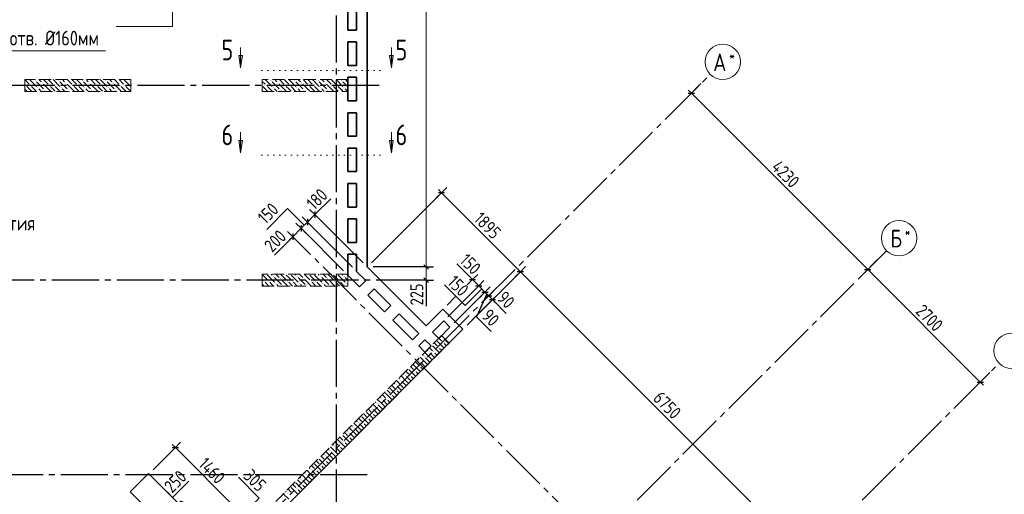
# Model space of a CAD drawing. Header units: millimetres. Extents: x 0 to 43617, y 0 to 59400.
# Tile 13 of 23: x 16458 to 33160, y 28797 to 36847. Entities that reach past the tile are written whole.
import ezdxf

# ---------------------------------------------------------------- set-up
doc = ezdxf.new("R2010")
doc.units = ezdxf.units.MM
for name, pattern in [('______2', [270, 200, -70]), ('______5', [1100, 800, -100, 100, -100]), ('______9', [100, 0, -100])]:
    doc.linetypes.add(name, pattern=pattern)
for name, color, linetype, lineweight in [('Standard', 7, 'Continuous', 25), ('Высотные отметки', 7, 'Continuous', 25), ('ЖБ Перекрытие верхний уровень', 7, 'Continuous', 35), ('ЖБ Пилон', 7, 'Continuous', 35), ('ЖБ Стена верхний уровень', 7, 'Continuous', 35), ('Оси', 40, '______5', 18), ('Примечания', 7, 'Continuous', 25), ('Размерная выноска', 7, 'Continuous', 13), ('Сечения символ', 7, 'Continuous', 25)]:
    doc.layers.add(name, color=color, linetype=linetype, lineweight=lineweight)
doc.styles.add('GOST 2.304-81', font='txt')
doc.styles.add('ISOCPEUR', font='txt')

msp = doc.modelspace()

# ---------------------------------------------------------------- hatches: boundary and pattern name
at = {"layer": 'ЖБ Пилон', "linetype": 'Continuous', "lineweight": 18, "transparency": 33554687}
for points in [[(16714, 35813), (16721, 35820), (16727, 35813), (16721, 35807)], [(16834, 35773), (16841, 35780), (16847, 35773), (16841, 35767)], [(17114, 35813), (17121, 35820), (17127, 35813), (17121, 35807)], [(17234, 35773), (17241, 35780), (17247, 35773), (17241, 35767)], [(17514, 35813), (17521, 35820), (17527, 35813), (17521, 35807)], [(17634, 35773), (17641, 35780), (17647, 35773), (17641, 35767)], [(17914, 35813), (17921, 35820), (17927, 35813), (17921, 35807)], [(18034, 35773), (18041, 35780), (18047, 35773), (18041, 35767)], [(18314, 35813), (18321, 35820), (18327, 35813), (18321, 35807)], [(20714, 35813), (20721, 35820), (20727, 35813), (20721, 35807)], [(20834, 35773), (20841, 35780), (20847, 35773), (20841, 35767)], [(21114, 35813), (21121, 35820), (21127, 35813), (21121, 35807)], [(21234, 35773), (21241, 35780), (21247, 35773), (21241, 35767)], [(21514, 35813), (21521, 35820), (21527, 35813), (21521, 35807)], [(21634, 35773), (21641, 35780), (21647, 35773), (21641, 35767)], [(21914, 35813), (21921, 35820), (21927, 35813), (21921, 35807)], [(16554, 35733), (16561, 35740), (16567, 35733), (16561, 35727)], [(16634, 35733), (16641, 35740), (16647, 35733), (16641, 35727)], [(16754, 35693), (16761, 35700), (16767, 35693), (16761, 35687)], [(16874, 35653), (16881, 35660), (16887, 35653), (16881, 35647)], [(16954, 35733), (16961, 35740), (16967, 35733), (16961, 35727)], [(17034, 35733), (17041, 35740), (17047, 35733), (17041, 35727)], [(17154, 35693), (17161, 35700), (17167, 35693), (17161, 35687)], [(17274, 35653), (17281, 35660), (17287, 35653), (17281, 35647)], [(17354, 35733), (17361, 35740), (17367, 35733), (17361, 35727)], [(17434, 35733), (17441, 35740), (17447, 35733), (17441, 35727)], [(17554, 35693), (17561, 35700), (17567, 35693), (17561, 35687)], [(17674, 35653), (17681, 35660), (17687, 35653), (17681, 35647)], [(17754, 35733), (17761, 35740), (17767, 35733), (17761, 35727)], [(17834, 35733), (17841, 35740), (17847, 35733), (17841, 35727)], [(17954, 35693), (17961, 35700), (17967, 35693), (17961, 35687)], [(18074, 35653), (18081, 35660), (18087, 35653), (18081, 35647)], [(18154, 35733), (18161, 35740), (18167, 35733), (18161, 35727)], [(18234, 35733), (18241, 35740), (18247, 35733), (18241, 35727)], [(20634, 35733), (20641, 35740), (20647, 35733), (20641, 35727)], [(20754, 35693), (20761, 35700), (20767, 35693), (20761, 35687)], [(20874, 35653), (20881, 35660), (20887, 35653), (20881, 35647)], [(20954, 35733), (20961, 35740), (20967, 35733), (20961, 35727)], [(21034, 35733), (21041, 35740), (21047, 35733), (21041, 35727)], [(21154, 35693), (21161, 35700), (21167, 35693), (21161, 35687)], [(21274, 35653), (21281, 35660), (21287, 35653), (21281, 35647)], [(21354, 35733), (21361, 35740), (21367, 35733), (21361, 35727)], [(21434, 35733), (21441, 35740), (21447, 35733), (21441, 35727)], [(21554, 35693), (21561, 35700), (21567, 35693), (21561, 35687)], [(21674, 35653), (21681, 35660), (21687, 35653), (21681, 35647)], [(21754, 35733), (21761, 35740), (21767, 35733), (21761, 35727)], [(21834, 35733), (21841, 35740), (21847, 35733), (21841, 35727)], [(21954, 35693), (21961, 35700), (21967, 35693), (21961, 35687)], [(20594, 32413), (20601, 32420), (20607, 32413), (20601, 32407)], [(20644, 32530), (20641, 32527), (20638, 32530)], [(20674, 32413), (20681, 32420), (20687, 32413), (20681, 32407)], [(20754, 32493), (20761, 32500), (20767, 32493), (20761, 32487)], [(20874, 32453), (20881, 32460), (20887, 32453), (20881, 32447)], [(20964, 32530), (20961, 32527), (20958, 32530)], [(20994, 32413), (21001, 32420), (21007, 32413), (21001, 32407)], [(21044, 32530), (21041, 32527), (21038, 32530)], [(21074, 32413), (21081, 32420), (21087, 32413), (21081, 32407)], [(21154, 32493), (21161, 32500), (21167, 32493), (21161, 32487)], [(21274, 32453), (21281, 32460), (21287, 32453), (21281, 32447)], [(21364, 32530), (21361, 32527), (21358, 32530)], [(21394, 32413), (21401, 32420), (21407, 32413), (21401, 32407)], [(21444, 32530), (21441, 32527), (21438, 32530)], [(21474, 32413), (21481, 32420), (21487, 32413), (21481, 32407)], [(21554, 32493), (21561, 32500), (21567, 32493), (21561, 32487)], [(21674, 32453), (21681, 32460), (21687, 32453), (21681, 32447)], [(21764, 32530), (21761, 32527), (21758, 32530)], [(21794, 32413), (21801, 32420), (21807, 32413), (21801, 32407)], [(21844, 32530), (21841, 32527), (21838, 32530)], [(21874, 32413), (21881, 32420), (21887, 32413), (21881, 32407)], [(21954, 32493), (21961, 32500), (21967, 32493), (21961, 32487)], [(20794, 32373), (20801, 32380), (20807, 32373), (20801, 32367)], [(20914, 32333), (20921, 32340), (20927, 32333), (20924, 32330), (20918, 32330)], [(21194, 32373), (21201, 32380), (21207, 32373), (21201, 32367)], [(21314, 32333), (21321, 32340), (21327, 32333), (21324, 32330), (21318, 32330)], [(21594, 32373), (21601, 32380), (21607, 32373), (21601, 32367)], [(21714, 32333), (21721, 32340), (21727, 32333), (21724, 32330), (21718, 32330)], [(21994, 32373), (22001, 32380), (22007, 32373), (22001, 32367)]]:
    msp.add_hatch(color=7, dxfattribs=at).paths.add_polyline_path(points, flags=16)
at = {"layer": 'ЖБ Стена верхний уровень', "linetype": 'Continuous', "lineweight": 18, "transparency": 33554687}
for points in [[(23634, 31453), (23641, 31460), (23647, 31453), (23641, 31447)], [(23554, 31293), (23561, 31300), (23567, 31293), (23561, 31287)], [(23634, 31373), (23641, 31380), (23647, 31373), (23641, 31367)], [(23314, 31133), (23321, 31140), (23327, 31133), (23321, 31127)], [(23394, 31213), (23401, 31220), (23407, 31213), (23401, 31207)], [(23474, 31213), (23481, 31220), (23487, 31213), (23481, 31207)], [(23154, 30893), (23161, 30900), (23167, 30893), (23161, 30887)], [(23234, 31053), (23241, 31060), (23247, 31053), (23241, 31047)], [(23234, 30973), (23241, 30980), (23247, 30973), (23241, 30967)], [(22914, 30733), (22921, 30740), (22927, 30733), (22921, 30727)], [(22994, 30813), (23001, 30820), (23007, 30813), (23001, 30807)], [(23074, 30813), (23081, 30820), (23087, 30813), (23081, 30807)], [(22834, 30653), (22841, 30660), (22847, 30653), (22841, 30647)], [(22834, 30573), (22841, 30580), (22847, 30573), (22841, 30567)], [(22594, 30413), (22601, 30420), (22607, 30413), (22601, 30407)], [(22674, 30413), (22681, 30420), (22687, 30413), (22681, 30407)], [(22754, 30493), (22761, 30500), (22767, 30493), (22761, 30487)], [(22434, 30253), (22441, 30260), (22447, 30253), (22441, 30247)], [(22514, 30333), (22521, 30340), (22527, 30333), (22521, 30327)], [(22354, 30093), (22361, 30100), (22367, 30093), (22361, 30087)], [(22434, 30173), (22441, 30180), (22447, 30173), (22441, 30167)], [(22114, 29933), (22121, 29940), (22127, 29933), (22121, 29927)], [(22194, 30013), (22201, 30020), (22207, 30013), (22201, 30007)], [(22274, 30013), (22281, 30020), (22287, 30013), (22281, 30007)], [(22034, 29853), (22041, 29860), (22047, 29853), (22041, 29847)], [(22034, 29773), (22041, 29780), (22047, 29773), (22041, 29767)], [(21794, 29613), (21801, 29620), (21807, 29613), (21801, 29607)], [(21874, 29613), (21881, 29620), (21887, 29613), (21881, 29607)], [(21954, 29693), (21961, 29700), (21967, 29693), (21961, 29687)], [(21634, 29453), (21641, 29460), (21647, 29453), (21641, 29447)], [(21714, 29533), (21721, 29540), (21727, 29533), (21721, 29527)], [(21554, 29293), (21561, 29300), (21567, 29293), (21561, 29287)], [(21634, 29373), (21641, 29380), (21647, 29373), (21641, 29367)], [(21314, 29133), (21321, 29140), (21327, 29133), (21321, 29127)], [(21394, 29213), (21401, 29220), (21407, 29213), (21401, 29207)], [(21474, 29213), (21481, 29220), (21487, 29213), (21481, 29207)], [(21154, 28893), (21161, 28900), (21167, 28893), (21161, 28887)], [(21234, 29053), (21241, 29060), (21247, 29053), (21241, 29047)], [(21234, 28973), (21241, 28980), (21247, 28973), (21241, 28967)], [(20994, 28813), (21001, 28820), (21007, 28813), (21001, 28807)], [(21074, 28813), (21081, 28820), (21087, 28813), (21081, 28807)]]:
    msp.add_hatch(color=7, dxfattribs=at).paths.add_polyline_path(points, flags=16)
at = {"layer": 'Сечения символ', "linetype": 'Continuous', "lineweight": 13, "transparency": 33554687}
for points in [[(20236, 36240), (20206, 36030), (20176, 36240)], [(22793, 36240), (22763, 36030), (22733, 36240)], [(20236, 34800), (20206, 34590), (20176, 34800)], [(22793, 34800), (22763, 34590), (22733, 34800)]]:
    msp.add_hatch(color=7, dxfattribs=at).paths.add_polyline_path(points, flags=16)

# ---------------------------------------------------------------- linework, layer by layer
at = {"layer": 'Standard', "color": 251, "linetype": 'Continuous', "lineweight": -3, "true_color": 0x656565, "transparency": 33554687}
for p, q in [((27852, 35600), (28015, 35763)), ((27852, 35600), (27764, 35512)), ((27852, 35600), (27941, 35689)), ((23613, 33912), (22425, 32724)), ((23613, 33912), (23524, 33823)), ((23613, 33912), (23701, 34000)), ((21465, 33542), (21377, 33630)), ((21338, 33415), (21249, 33503)), ((21338, 33415), (21426, 33326)), ((21338, 33415), (22103, 32649)), ((21465, 33542), (21554, 33454)), ((21465, 33542), (22283, 32724)), ((21090, 33167), (21002, 33256)), ((21232, 33309), (21143, 33397)), ((21232, 33309), (21320, 33220)), ((21232, 33309), (21953, 32587)), ((21090, 33167), (21179, 33079)), ((21090, 33167), (21090, 33167)), ((23354, 32653), (23229, 32653)), ((23354, 32653), (23479, 32653)), ((24952, 32573), (24047, 31667)), ((24952, 32573), (24863, 32484)), ((24952, 32573), (25040, 32661)), ((30843, 32609), (30755, 32521)), ((30843, 32609), (30932, 32698)), ((23354, 32430), (23229, 32430)), ((23354, 32430), (23479, 32430)), ((23354, 32430), (23354, 32430)), ((24139, 32439), (24051, 32350)), ((24139, 32439), (24066, 32365)), ((24139, 32439), (24228, 32527)), ((24245, 32333), (24334, 32421)), ((24245, 32333), (24157, 32244)), ((24351, 32227), (24440, 32315)), ((24415, 32163), (24503, 32251)), ((23864, 32164), (23707, 32007)), ((24351, 32227), (24263, 32138)), ((24415, 32163), (24327, 32075)), ((24479, 32099), (24390, 32011)), ((24415, 32163), (24415, 32163)), ((24479, 32099), (24567, 32188)), ((32753, 30700), (32916, 30863)), ((32753, 30700), (32841, 30789)), ((32753, 30700), (32664, 30612)), ((19099, 29591), (18724, 29215)), ((19099, 29591), (19011, 29502)), ((19099, 29591), (19188, 29679)), ((19053, 28744), (18965, 28832))]:
    msp.add_line(p, q, dxfattribs=at)
at = {"layer": 'Standard', "color": 7, "linetype": 'Continuous', "lineweight": 13, "transparency": 33554687}
for p, q in [((27852, 35600), (27799, 35654)), ((27852, 35600), (30843, 32609)), ((23613, 33912), (23560, 33965)), ((24952, 32573), (23613, 33912)), ((21465, 33542), (21518, 33595)), ((21338, 33415), (21232, 33309)), ((21465, 33542), (21338, 33415)), ((21232, 33309), (21090, 33167)), ((21090, 33167), (21037, 33114)), ((23354, 32653), (23354, 32430)), ((29725, 27800), (24952, 32573)), ((30843, 32609), (32753, 30700)), ((23354, 32430), (23354, 32355)), ((24139, 32439), (24086, 32492)), ((24139, 32439), (24245, 32333)), ((24245, 32333), (24351, 32227)), ((24351, 32227), (24415, 32163)), ((24415, 32163), (24479, 32099)), ((24479, 32099), (24532, 32046)), ((32753, 30700), (32806, 30647)), ((19099, 29591), (19046, 29644)), ((19099, 29591), (20132, 28558))]:
    msp.add_line(p, q, dxfattribs=at)
at = {"layer": 'Standard', "color": 7, "linetype": 'Continuous', "lineweight": 25, "transparency": 33554687}
for p, q in [((27799, 35600), (27905, 35600)), ((23666, 33912), (23560, 33912)), ((21465, 33595), (21465, 33489)), ((21338, 33468), (21338, 33362)), ((21232, 33362), (21232, 33256)), ((21090, 33220), (21090, 33114)), ((23316, 32691), (23392, 32616)), ((25005, 32573), (24899, 32573)), ((30790, 32609), (30897, 32609)), ((23316, 32467), (23392, 32392)), ((24086, 32439), (24192, 32439)), ((24192, 32333), (24298, 32333)), ((24298, 32227), (24404, 32227)), ((24362, 32163), (24468, 32163)), ((24426, 32099), (24532, 32099)), ((32700, 30700), (32806, 30700)), ((19046, 29591), (19152, 29591))]:
    msp.add_line(p, q, dxfattribs=at)
at = {"layer": 'Standard', "color": 7, "linetype": 'Continuous', "lineweight": 13, "transparency": 33554687}
msp.add_lwpolyline([(23354, 42420), (23354, 37207), (23354, 37207), (23354, 32653)], dxfattribs=at)
at = {"layer": 'Standard', "color": 251, "linetype": 'Continuous', "lineweight": -3, "true_color": 0x656565, "transparency": 33554687}
for points in [[(30843, 32609), (30855, 32621), (30855, 32621), (31006, 32772)], [(23354, 32653), (23337, 32653), (23337, 32653), (22454, 32653)], [(24245, 32333), (24086, 32174), (24086, 32174), (23721, 31809)], [(24351, 32227), (24147, 32022), (24147, 32022), (23827, 31703)], [(24479, 32099), (24220, 31840), (24220, 31840), (24047, 31667)]]:
    msp.add_lwpolyline(points, dxfattribs=at)
at = {"layer": 'Высотные отметки', "color": 7, "linetype": 'Continuous', "lineweight": 13, "transparency": 33554687}
msp.add_lwpolyline([(19052, 37364), (19052, 36734), (18093, 36734)], dxfattribs=at)
at = {"layer": 'ЖБ Перекрытие верхний уровень', "color": 7, "linetype": 'Continuous', "lineweight": 35, "transparency": 33554687}
for p, q in [((22354, 33070), (22354, 42420)), ((22024, 36670), (22024, 37070)), ((22174, 37070), (22174, 36670)), ((22174, 36670), (22024, 36670)), ((22024, 36470), (22174, 36470)), ((22024, 36070), (22024, 36470)), ((22174, 36470), (22174, 36070)), ((22174, 36070), (22024, 36070)), ((22024, 35470), (22024, 35870)), ((22024, 35870), (22174, 35870)), ((22174, 35870), (22174, 35470)), ((22174, 35470), (22024, 35470)), ((22024, 35270), (22174, 35270)), ((22024, 34870), (22024, 35270)), ((22174, 35270), (22174, 34870)), ((22174, 34870), (22024, 34870)), ((22024, 34270), (22024, 34670)), ((22024, 34670), (22174, 34670)), ((22174, 34670), (22174, 34270)), ((22174, 34270), (22024, 34270)), ((22024, 34070), (22174, 34070)), ((22024, 33670), (22024, 34070)), ((22174, 34070), (22174, 33670)), ((22174, 33670), (22024, 33670)), ((22024, 33070), (22024, 33470)), ((22024, 33470), (22174, 33470)), ((22174, 33470), (22174, 33070)), ((22174, 33070), (22024, 33070)), ((22354, 32653), (22354, 33070)), ((22024, 32516), (22024, 32870)), ((22024, 32870), (22174, 32870)), ((22174, 32870), (22174, 32578)), ((22174, 32578), (22328, 32424)), ((23354, 31653), (22354, 32653)), ((22222, 32318), (22024, 32516)), ((22328, 32424), (22222, 32318)), ((22364, 32177), (22470, 32283)), ((22470, 32283), (22753, 32000)), ((22647, 31894), (22364, 32177)), ((22753, 32000), (22647, 31894)), ((23637, 31936), (23354, 31653)), ((23976, 31597), (23637, 31936)), ((22788, 31752), (22894, 31858)), ((23120, 31420), (22788, 31752)), ((22894, 31858), (23226, 31526)), ((23460, 31547), (23651, 31738)), ((23651, 31738), (23757, 31632)), ((17690, 25311), (23976, 31597)), ((23757, 31632), (23566, 31441)), ((23226, 31526), (23120, 31420)), ((23226, 31314), (23333, 31420)), ((23333, 31420), (23439, 31314)), ((23566, 31441), (23460, 31547)), ((23333, 31208), (23226, 31314)), ((23439, 31314), (23333, 31208)), ((18646, 29152), (18335, 28841)), ((19678, 28119), (18646, 29152)), ((18335, 28841), (19367, 27808))]:
    msp.add_line(p, q, dxfattribs=at)
at = {"layer": 'ЖБ Пилон', "color": 253, "linetype": '______2', "lineweight": 13, "true_color": 0xa0a0a0, "transparency": 33554687}
for p, q in [((18344, 35830), (16544, 35830)), ((16544, 35830), (16544, 35630)), ((18344, 35630), (18344, 35830)), ((22024, 35830), (20574, 35830)), ((20574, 35830), (20574, 35630)), ((22024, 35630), (22024, 35830)), ((16544, 35630), (18344, 35630)), ((20574, 35630), (22024, 35630)), ((22024, 32530), (20574, 32530)), ((20574, 32530), (20574, 32330)), ((22024, 32330), (22024, 32530)), ((20574, 32330), (22024, 32330))]:
    msp.add_line(p, q, dxfattribs=at)
at = {"layer": 'ЖБ Пилон', "color": 9, "linetype": 'Continuous', "lineweight": 18, "true_color": 0xc7c7c7, "transparency": 33554687}
for p, q in [((16544, 35830), (16621, 35753)), ((16624, 35830), (16741, 35713)), ((16741, 35793), (16861, 35673)), ((16821, 35793), (16784, 35830)), ((16861, 35753), (16981, 35633)), ((16864, 35830), (16941, 35753)), ((16944, 35830), (17021, 35753)), ((17024, 35830), (17141, 35713)), ((17141, 35793), (17261, 35673)), ((17221, 35793), (17184, 35830)), ((17261, 35753), (17381, 35633)), ((17264, 35830), (17341, 35753)), ((17344, 35830), (17421, 35753)), ((17424, 35830), (17541, 35713)), ((17541, 35793), (17661, 35673)), ((17621, 35793), (17584, 35830)), ((17661, 35753), (17781, 35633)), ((17664, 35830), (17741, 35753)), ((17744, 35830), (17821, 35753)), ((17824, 35830), (17941, 35713)), ((17941, 35793), (18061, 35673)), ((18021, 35793), (17984, 35830)), ((18061, 35753), (18181, 35633)), ((18064, 35830), (18141, 35753)), ((18144, 35830), (18221, 35753)), ((18224, 35830), (18341, 35713)), ((18341, 35793), (18344, 35790)), ((20574, 35800), (20621, 35753)), ((20624, 35830), (20741, 35713)), ((20741, 35793), (20861, 35673)), ((20821, 35793), (20784, 35830)), ((20861, 35753), (20981, 35633)), ((20864, 35830), (20941, 35753)), ((20944, 35830), (21021, 35753)), ((21024, 35830), (21141, 35713)), ((21141, 35793), (21261, 35673)), ((21221, 35793), (21184, 35830)), ((21261, 35753), (21381, 35633)), ((21264, 35830), (21341, 35753)), ((21344, 35830), (21421, 35753)), ((21424, 35830), (21541, 35713)), ((21541, 35793), (21661, 35673)), ((21621, 35793), (21584, 35830)), ((21661, 35753), (21781, 35633)), ((21664, 35830), (21741, 35753)), ((21744, 35830), (21821, 35753)), ((21824, 35830), (21941, 35713)), ((21941, 35793), (22024, 35710)), ((22021, 35793), (21984, 35830)), ((16544, 35670), (16581, 35633)), ((16621, 35673), (16581, 35713)), ((16661, 35633), (16621, 35673)), ((16661, 35713), (16744, 35630)), ((16781, 35673), (16824, 35630)), ((16904, 35630), (16901, 35633)), ((17021, 35673), (16981, 35713)), ((17061, 35633), (17021, 35673)), ((17061, 35713), (17144, 35630)), ((17181, 35673), (17224, 35630)), ((17304, 35630), (17301, 35633)), ((17421, 35673), (17381, 35713)), ((17461, 35633), (17421, 35673)), ((17461, 35713), (17544, 35630)), ((17581, 35673), (17624, 35630)), ((17704, 35630), (17701, 35633)), ((17821, 35673), (17781, 35713)), ((17861, 35633), (17821, 35673)), ((17861, 35713), (17944, 35630)), ((17981, 35673), (18024, 35630)), ((18104, 35630), (18101, 35633)), ((18221, 35673), (18181, 35713)), ((18261, 35633), (18221, 35673)), ((18261, 35713), (18344, 35630)), ((20574, 35640), (20581, 35633)), ((20621, 35673), (20581, 35713)), ((20661, 35633), (20621, 35673)), ((20661, 35713), (20744, 35630)), ((20781, 35673), (20824, 35630)), ((20904, 35630), (20901, 35633)), ((21021, 35673), (20981, 35713)), ((21061, 35633), (21021, 35673)), ((21061, 35713), (21144, 35630)), ((21181, 35673), (21224, 35630)), ((21304, 35630), (21301, 35633)), ((21421, 35673), (21381, 35713)), ((21461, 35633), (21421, 35673)), ((21461, 35713), (21544, 35630)), ((21581, 35673), (21624, 35630)), ((21704, 35630), (21701, 35633)), ((21821, 35673), (21781, 35713)), ((21861, 35633), (21821, 35673)), ((21861, 35713), (21944, 35630)), ((21981, 35673), (22024, 35630)), ((20574, 32440), (20581, 32433)), ((20621, 32473), (20581, 32513)), ((20661, 32433), (20621, 32473)), ((20661, 32513), (20781, 32393)), ((20724, 32530), (20741, 32513)), ((20781, 32473), (20901, 32353)), ((20804, 32530), (20861, 32473)), ((20884, 32530), (20981, 32433)), ((21004, 32330), (20901, 32433)), ((21021, 32473), (20981, 32513)), ((21061, 32433), (21021, 32473)), ((21061, 32513), (21181, 32393)), ((21124, 32530), (21141, 32513)), ((21181, 32473), (21301, 32353)), ((21204, 32530), (21261, 32473)), ((21284, 32530), (21381, 32433)), ((21404, 32330), (21301, 32433)), ((21421, 32473), (21381, 32513)), ((21461, 32433), (21421, 32473)), ((21461, 32513), (21581, 32393)), ((21524, 32530), (21541, 32513)), ((21581, 32473), (21701, 32353)), ((21604, 32530), (21661, 32473)), ((21684, 32530), (21781, 32433)), ((21804, 32330), (21701, 32433)), ((21821, 32473), (21781, 32513)), ((21861, 32433), (21821, 32473)), ((21861, 32513), (21981, 32393)), ((21924, 32530), (21941, 32513)), ((21981, 32473), (22024, 32430)), ((22004, 32530), (22024, 32510)), ((20604, 32330), (20574, 32360)), ((20621, 32393), (20684, 32330)), ((20701, 32393), (20764, 32330)), ((20844, 32330), (20821, 32353)), ((21021, 32393), (21084, 32330)), ((21101, 32393), (21164, 32330)), ((21244, 32330), (21221, 32353)), ((21421, 32393), (21484, 32330)), ((21501, 32393), (21564, 32330)), ((21644, 32330), (21621, 32353)), ((21821, 32393), (21884, 32330)), ((21901, 32393), (21964, 32330)), ((22024, 32350), (22021, 32353))]:
    msp.add_line(p, q, dxfattribs=at)
at = {"layer": 'ЖБ Стена верхний уровень', "color": 251, "linetype": '______2', "lineweight": 13, "true_color": 0x656565, "transparency": 33554687}
for p, q in [((23615, 31491), (17435, 25311)), ((23743, 31363), (23615, 31491)), ((17563, 25183), (23743, 31363))]:
    msp.add_line(p, q, dxfattribs=at)
at = {"layer": 'ЖБ Стена верхний уровень', "color": 9, "linetype": 'Continuous', "lineweight": 18, "true_color": 0xc7c7c7, "transparency": 33554687}
for p, q in [((23581, 31433), (23569, 31445)), ((23621, 31393), (23581, 31433)), ((23609, 31485), (23621, 31473)), ((23661, 31433), (23737, 31357)), ((23369, 31245), (23381, 31233)), ((23421, 31273), (23409, 31285)), ((23461, 31233), (23421, 31273)), ((23461, 31313), (23577, 31197)), ((23489, 31365), (23541, 31313)), ((23541, 31393), (23657, 31277)), ((23581, 31273), (23617, 31237)), ((23661, 31353), (23697, 31317)), ((23209, 31085), (23221, 31073)), ((23341, 31033), (23249, 31125)), ((23289, 31165), (23301, 31153)), ((23421, 31113), (23329, 31205)), ((23341, 31113), (23417, 31037)), ((23421, 31193), (23497, 31117)), ((23421, 31113), (23457, 31077)), ((23501, 31193), (23537, 31157)), ((23061, 30913), (23177, 30797)), ((23089, 30965), (23141, 30913)), ((23141, 30993), (23257, 30877)), ((23181, 31033), (23169, 31045)), ((23221, 30993), (23181, 31033)), ((23261, 31033), (23337, 30957)), ((23261, 30953), (23297, 30917)), ((23341, 31033), (23377, 30997)), ((22889, 30765), (22901, 30753)), ((23021, 30713), (22929, 30805)), ((22969, 30845), (22981, 30833)), ((23021, 30873), (23009, 30885)), ((23061, 30833), (23021, 30873)), ((23021, 30793), (23097, 30717)), ((23101, 30793), (23137, 30757)), ((23181, 30873), (23217, 30837)), ((22689, 30565), (22741, 30513)), ((22741, 30593), (22857, 30477)), ((22781, 30633), (22769, 30645)), ((22821, 30593), (22781, 30633)), ((22809, 30685), (22821, 30673)), ((22941, 30633), (22849, 30725)), ((22861, 30633), (22937, 30557)), ((22941, 30713), (23017, 30637)), ((22941, 30633), (22977, 30597)), ((23021, 30713), (23057, 30677)), ((22621, 30313), (22529, 30405)), ((22569, 30445), (22581, 30433)), ((22621, 30473), (22609, 30485)), ((22661, 30433), (22621, 30473)), ((22661, 30513), (22777, 30397)), ((22781, 30473), (22817, 30437)), ((22861, 30553), (22897, 30517)), ((22381, 30233), (22369, 30245)), ((22421, 30193), (22381, 30233)), ((22409, 30285), (22421, 30273)), ((22541, 30233), (22449, 30325)), ((22461, 30233), (22537, 30157)), ((22489, 30365), (22501, 30353)), ((22541, 30313), (22617, 30237)), ((22541, 30233), (22577, 30197)), ((22621, 30393), (22697, 30317)), ((22621, 30313), (22657, 30277)), ((22701, 30393), (22737, 30357)), ((22221, 30073), (22209, 30085)), ((22261, 30033), (22221, 30073)), ((22261, 30113), (22377, 29997)), ((22289, 30165), (22341, 30113)), ((22341, 30193), (22457, 30077)), ((22381, 30073), (22417, 30037)), ((22461, 30153), (22497, 30117)), ((22141, 29833), (22049, 29925)), ((22089, 29965), (22101, 29953)), ((22221, 29913), (22129, 30005)), ((22141, 29913), (22217, 29837)), ((22169, 30045), (22181, 30033)), ((22221, 29993), (22297, 29917)), ((22221, 29913), (22257, 29877)), ((22301, 29993), (22337, 29957)), ((21889, 29765), (21941, 29713)), ((21941, 29793), (22057, 29677)), ((21981, 29833), (21969, 29845)), ((22021, 29793), (21981, 29833)), ((22009, 29885), (22021, 29873)), ((22061, 29833), (22137, 29757)), ((22061, 29753), (22097, 29717)), ((22141, 29833), (22177, 29797)), ((21689, 29565), (21701, 29553)), ((21821, 29513), (21729, 29605)), ((21769, 29645), (21781, 29633)), ((21821, 29673), (21809, 29685)), ((21861, 29633), (21821, 29673)), ((21821, 29593), (21897, 29517)), ((21861, 29713), (21977, 29597)), ((21901, 29593), (21937, 29557)), ((21981, 29673), (22017, 29637)), ((21581, 29433), (21569, 29445)), ((21621, 29393), (21581, 29433)), ((21609, 29485), (21621, 29473)), ((21741, 29433), (21649, 29525)), ((21661, 29433), (21737, 29357)), ((21741, 29513), (21817, 29437)), ((21741, 29433), (21777, 29397)), ((21821, 29513), (21857, 29477)), ((21369, 29245), (21381, 29233)), ((21421, 29273), (21409, 29285)), ((21461, 29233), (21421, 29273)), ((21461, 29313), (21577, 29197)), ((21489, 29365), (21541, 29313)), ((21541, 29393), (21657, 29277)), ((21581, 29273), (21617, 29237)), ((21661, 29353), (21697, 29317)), ((21209, 29085), (21221, 29073)), ((21341, 29033), (21249, 29125)), ((21289, 29165), (21301, 29153)), ((21421, 29113), (21329, 29205)), ((21341, 29113), (21417, 29037)), ((21421, 29193), (21497, 29117)), ((21421, 29113), (21457, 29077)), ((21501, 29193), (21537, 29157)), ((21061, 28913), (21177, 28797)), ((21089, 28965), (21141, 28913)), ((21141, 28993), (21257, 28877)), ((21181, 29033), (21169, 29045)), ((21221, 28993), (21181, 29033)), ((21261, 29033), (21337, 28957)), ((21261, 28953), (21297, 28917)), ((21341, 29033), (21377, 28997)), ((21021, 28713), (20929, 28805)), ((20969, 28845), (20981, 28833)), ((21021, 28873), (21009, 28885)), ((21061, 28833), (21021, 28873)), ((21181, 28873), (21217, 28837))]:
    msp.add_line(p, q, dxfattribs=at)
at = {"layer": 'Оси', "color": 8, "linetype": '______5', "lineweight": -3, "transparency": 33554687}
for p, q in [((21824, 57820), (21824, 7100)), ((9516, 17264), (28172, 35920)), ((22554, 35730), (4600, 35730)), ((29170, 25087), (21090, 33167)), ((12153, 13919), (31163, 32929)), ((23304, 32430), (4600, 32430)), ((14416, 12363), (33072, 31020)), ((22354, 29130), (4600, 29130))]:
    msp.add_line(p, q, dxfattribs=at)
at = {"layer": 'Оси', "color": 7, "linetype": 'Continuous', "lineweight": 13, "transparency": 33554687}
for centre in [(28384, 36132), (31375, 33141), (33284, 31232)]:
    msp.add_circle(centre, 300, dxfattribs=at)
at = {"layer": 'Примечания', "color": 7, "linetype": 'Continuous', "lineweight": 13, "transparency": 33554687}
msp.add_lwpolyline([(15704, 35910), (16112, 36318), (17912, 36318)], dxfattribs=at)
at = {"layer": 'Размерная выноска', "color": 7, "linetype": 'Continuous', "lineweight": 25, "transparency": 33554687}
for p, q in [((21465, 33542), (21734, 33811)), ((21090, 33167), (20779, 32856)), ((24139, 32439), (23871, 32708)), ((23354, 32430), (23354, 31990)), ((24479, 32099), (24712, 31866)), ((19053, 28744), (19329, 29020))]:
    msp.add_line(p, q, dxfattribs=at)
for points in [[(21285, 33362), (21002, 33644), (20648, 33291)], [(24298, 32280), (24015, 31997), (23662, 32350)], [(24383, 32195), (24206, 31806), (24454, 31558)], [(20240, 28451), (20522, 28733), (20169, 29087)]]:
    msp.add_lwpolyline(points, dxfattribs=at)
at = {"layer": 'Сечения символ', "color": 7, "linetype": 'Continuous', "lineweight": 13, "transparency": 33554687}
for p, q in [((20206, 36030), (20206, 36377)), ((20206, 36240), (20206, 36255)), ((22763, 36030), (22763, 36377)), ((22763, 36240), (22763, 36255)), ((20206, 36030), (20176, 36240)), ((20176, 36240), (20236, 36240)), ((20236, 36240), (20206, 36030)), ((22763, 36030), (22733, 36240)), ((22733, 36240), (22793, 36240)), ((22793, 36240), (22763, 36030)), ((20206, 36030), (20206, 36030)), ((20206, 36030), (20206, 36030)), ((20206, 36030), (20206, 36030)), ((22763, 36030), (22763, 36030)), ((22763, 36030), (22763, 36030)), ((22763, 36030), (22763, 36030)), ((20206, 34590), (20206, 34937)), ((22763, 34590), (22763, 34937)), ((20206, 34590), (20176, 34800)), ((20176, 34800), (20236, 34800)), ((20206, 34800), (20206, 34815)), ((20236, 34800), (20206, 34590)), ((22763, 34590), (22733, 34800)), ((22733, 34800), (22793, 34800)), ((22763, 34800), (22763, 34815)), ((22793, 34800), (22763, 34590)), ((20206, 34590), (20206, 34590)), ((20206, 34590), (20206, 34590)), ((20206, 34590), (20206, 34590)), ((22763, 34590), (22763, 34590)), ((22763, 34590), (22763, 34590)), ((22763, 34590), (22763, 34590))]:
    msp.add_line(p, q, dxfattribs=at)
at = {"layer": 'Сечения символ', "color": 7, "linetype": '______9', "lineweight": 13, "transparency": 33554687}
for p, q in [((22570, 35988), (20429, 35988)), ((22570, 34548), (20429, 34548))]:
    msp.add_line(p, q, dxfattribs=at)

# ---------------------------------------------------------------- texts
at = {"layer": 'Standard', "color": 7, "linetype": 'Continuous', "lineweight": 25, "transparency": 33554687, "char_height": 220, "attachment_point": 7, "style": 'GOST 2.304-81'}
for s, insert, width, rotation in [('4230', (29195, 34328), 657.05, 315), ('180', (21456, 33604), 485.07, 45), ('150', (20629, 33364), 469.5, 45), ('1895', (24146, 33449), 610.16, 315), ('200', (20741, 32888), 531.98, 45), ('150', (23905, 32744), 469.51, 315), ('225', (23304, 32002), 516.39, 90), ('150', (23699, 32376), 469.5, 315), ('90', (24541, 32108), 391.31, 315), ('90', (24281, 31804), 391.31, 315), ('2700', (31640, 31884), 672.62, 315), ('6750', (27186, 30409), 657.05, 315), ('1460', (19474, 29287), 625.74, 315), ('250', (19045, 28806), 516.4, 45), ('305', (20238, 29089), 500.81, 315), ('190', (19130, 28325), 485.08, 45)]:
    msp.add_mtext(s, dxfattribs=dict(at, insert=insert, width=width, rotation=rotation))
at = {"layer": 'Оси', "color": 7, "linetype": 'Continuous', "lineweight": 25, "transparency": 33554687, "attachment_point": 7, "style": 'ISOCPEUR'}
for s, insert, char_height, width in [('\\W0.82;А', (28223, 35975), 300, 392.65), ('\\W0.80;*', (28493, 36150), 180, 215.91), ('\\W0.80;Б', (31229, 32984), 300, 359.83), ('\\W0.80;*', (31469, 33159), 180, 215.89)]:
    msp.add_mtext(s, dxfattribs=dict(at, insert=insert, char_height=char_height, width=width))
at = {"layer": 'Примечания', "color": 7, "linetype": 'Continuous', "lineweight": 25, "transparency": 33554687, "insert": (16290, 36410), "char_height": 250, "width": 1673.44, "attachment_point": 7, "style": 'GOST 2.304-81'}
msp.add_mtext('отв.\\~Ø160мм', dxfattribs=at)
at = {"layer": 'Примечания', "color": 251, "linetype": 'Continuous', "lineweight": 25, "true_color": 0x656565, "transparency": 33554687, "insert": (14314, 33204), "char_height": 250, "width": 2505.58, "attachment_point": 7, "style": 'GOST 2.304-81'}
msp.add_mtext('Плита\\~перекрытия', dxfattribs=at)
at = {"layer": 'Сечения символ', "color": 7, "linetype": 'Continuous', "lineweight": 35, "transparency": 33554687, "char_height": 350, "attachment_point": 7, "style": 'ISOCPEUR'}
for s, insert, width in [('\\W0.78;5', (19882, 36158), 380.8), ('\\W0.78;5', (22834, 36158), 380.82), ('\\W0.78;6', (19882, 34718), 380.8), ('\\W0.78;6', (22834, 34718), 380.82)]:
    msp.add_mtext(s, dxfattribs=dict(at, insert=insert, width=width))

doc.saveas('drawing.dxf')
